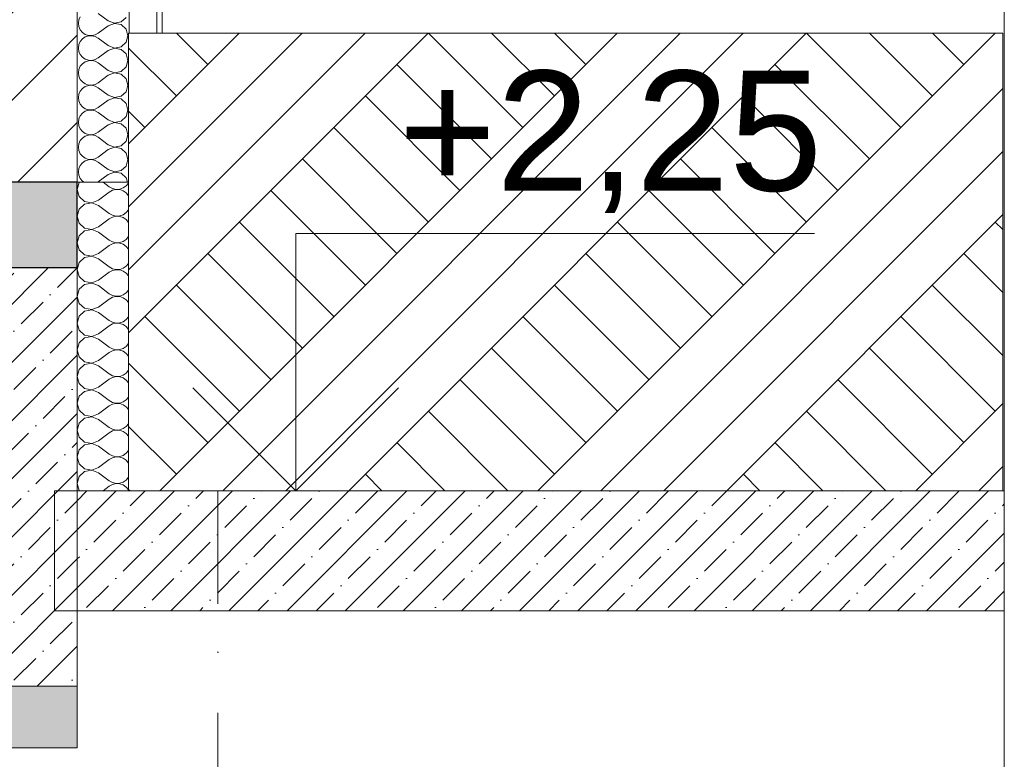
# Model space of a CAD drawing. Header units: millimetres. Extents: x -7244281 to -6598479, y 5719953 to 5938280.
# Tile 69 of 73: x -6659565 to -6656692, y 5729825 to 5731982. Entities that reach past the tile are written whole.
import ezdxf
from ezdxf.enums import TextEntityAlignment as Align

# ---------------------------------------------------------------- set-up
doc = ezdxf.new("R2010")
doc.units = ezdxf.units.MM
doc.header["$MEASUREMENT"] = 0
doc.set_wipeout_variables(frame=1)
doc.linetypes.add('Wipeout_Contour', pattern=[1000, 0, -1000])
doc.linetypes.add('Штрихпунктирная', pattern=[670.277762, 352.777767, -176.388884, 0, -141.111112])
for name, color, linetype, lineweight in [('0_Ном._пера__101', 252, 'Continuous', 0), ('0_Ном._пера__120', 7, 'Continuous', 0), ('0_Ном._пера__47', 7, 'Continuous', 5), ('АР-Перекрытия_Приямки.АР_Ном._пера__1', 7, 'Continuous', 30), ('АР-Стены_внешние_.АР_Ном._пера__1', 7, 'Continuous', 0), ('АР-Стены_Перегородки_межквартирные_200.АР_Ном._пера__1', 7, 'Continuous', 15), ('АР-Чертеж-Оси_Осевые размеры.АР_Ном._пера__120', 7, 'Continuous', 0), ('АР-Чертеж-Размеры.АР_Ном._пера__1', 7, 'Continuous', 0), ('Перекрытие_Ном._пера__1', 7, 'Continuous', 30), ('Перекрытие_Ном._пера__101', 252, 'Continuous', 0)]:
    doc.layers.add(name, color=color, linetype=linetype, lineweight=lineweight)
for name, color, linetype in [('АР-Перекрытия_Приямки.АР', 7, 'Continuous'), ('АР-Стены_внешние_.АР', 7, 'Continuous'), ('АР-Стены_Перегородки_межквартирные_200.АР', 7, 'Continuous'), ('АР-Чертеж-Оси_Осевые размеры.АР', 7, 'Continuous'), ('АР-Чертеж-Размеры.АР', 7, 'Continuous'), ('Перекрытие', 7, 'Continuous')]:
    doc.layers.add(name, color=color, linetype=linetype)
doc.layers.add('АР-Перекрытия_Приямки.АР_Ном._пера__161', color=7, linetype='Continuous', lineweight=13, true_color=0x6a6a6a)
doc.styles.add('РЎР“Р•РќР•Р\xa0Р\x98Р\xa0_РЎРўР\x98Р›Р¬_1', font='GOTHIC.TTF')
doc.styles.add('РЎР“Р•РќР•Р\xa0Р\x98Р\xa0_РЎРўР\x98Р›Р¬_5', font='arial.ttf')
doc.linetypes.add('Линия Разрыва (копия)-000', pattern='A,0,[2,21 РЎРµС‡РµРЅРёРµ Рђ-Рђ; Р‘-Р‘; Р’-Р’1.Shx,S=8.531746,R=0,X=0,Y=0],-1125,0', length=1125)
pattern_1 = [(45, (-6142404.15, 5728358.13), (-84.852814, 84.852814), []), (45, (-6142446.57, 5728400.55), (-84.852814, 84.852814), [90, -30, 0, -30])]

# ---------------------------------------------------------------- blocks, each defined once
blk = doc.blocks.new('Элемент Разреза_50_4', base_point=(-6142404.1, 5728358.1))
at = {"layer": 'Перекрытие_Ном._пера__101', "linetype": 'Continuous', "lineweight": 0}
h = blk.add_hatch(dxfattribs=at)
h.set_pattern_fill('ЖЕЛЕЗОБЕТОН__PROJECT__0004', color=252, style=0, pattern_type=2)
h.set_pattern_definition(pattern_1)
h.paths.add_polyline_path([(-6669702.5, 5731508.1), (-6669702.5, 5731258.1), (-6659398.2, 5731258.1), (-6659398.2, 5731508.1), (-6659599.7, 5731508.1), (-6666282.7, 5731508.1), (-6666432.7, 5731508.1), (-6669352.5, 5731508.1)])
at = {"layer": 'Перекрытие_Ном._пера__1', "color": 7, "linetype": 'Continuous', "lineweight": 30}
for p, q in [((-6659398.2, 5731508.1), (-6659398.2, 5731258.1)), ((-6659398.2, 5731258.1), (-6669702.5, 5731258.1))]:
    blk.add_line(p, q, dxfattribs=at)
at = {"layer": 'Перекрытие_Ном._пера__1', "color": 7, "linetype": 'Continuous', "lineweight": 30, "flags": 128}
blk.add_lwpolyline([(-6659398.2, 5731508.1), (-6659599.7, 5731508.1), (-6666282.7, 5731508.1), (-6666353.7, 5731508.1), (-6666393.7, 5731508.1), (-6666412.7, 5731508.1), (-6666432.7, 5731508.1), (-6669352.5, 5731508.1), (-6669502.5, 5731508.1), (-6669702.5, 5731508.1)], dxfattribs=at)
blk = doc.blocks.new('*X164', base_point=(-6142404.1, 5728358.1))
at = {"layer": 'АР-Стены_внешние_.АР_Ном._пера__1', "color": 7, "linetype": 'Continuous', "lineweight": 0}
for p, q in [((-6659388.3, 5731990.6), (-6659392.4, 5731981.4)), ((-6659307, 5731978.8), (-6659335.9, 5732000.5)), ((-6659269.2, 5731975.4), (-6659254.6, 5731988.7)), ((-6659392.4, 5731981.4), (-6659393.7, 5731971.6)), ((-6659393.7, 5731971.6), (-6659392.4, 5731961.7)), ((-6659392.4, 5731961.7), (-6659388.3, 5731952.6)), ((-6659307, 5731964.3), (-6659335.9, 5731942.7)), ((-6659307, 5731978.8), (-6659288.6, 5731971.7)), ((-6659288.6, 5731971.4), (-6659307, 5731964.3)), ((-6659288.6, 5731971.7), (-6659269.2, 5731975.4)), ((-6659269.2, 5731967.7), (-6659288.6, 5731971.4)), ((-6659254.6, 5731954.4), (-6659269.2, 5731967.7)), ((-6659388.3, 5731952.6), (-6659382, 5731944.9)), ((-6659382, 5731926), (-6659388.3, 5731918.3)), ((-6659382, 5731944.9), (-6659373.8, 5731939.2)), ((-6659373.8, 5731931.6), (-6659382, 5731926)), ((-6659373.8, 5731939.2), (-6659364.3, 5731936.1)), ((-6659364.3, 5731934.8), (-6659373.8, 5731931.6)), ((-6659364.3, 5731936.1), (-6659354.4, 5731935.6)), ((-6659354.4, 5731935.3), (-6659364.3, 5731934.8)), ((-6659354.4, 5731935.6), (-6659344.6, 5731937.8)), ((-6659344.6, 5731933), (-6659354.4, 5731935.3)), ((-6659344.6, 5731937.8), (-6659335.9, 5731942.7)), ((-6659335.9, 5731928.2), (-6659344.6, 5731933)), ((-6659307, 5731906.5), (-6659335.9, 5731928.2)), ((-6659249.2, 5731935.4), (-6659254.6, 5731954.4)), ((-6659254.6, 5731916.4), (-6659249.2, 5731935.4)), ((-6659392.4, 5731909.2), (-6659393.7, 5731899.3)), ((-6659393.7, 5731899.3), (-6659392.4, 5731889.4)), ((-6659388.3, 5731918.3), (-6659392.4, 5731909.2)), ((-6659307, 5731906.5), (-6659288.6, 5731899.4)), ((-6659288.6, 5731899.1), (-6659307, 5731892.1)), ((-6659288.6, 5731899.4), (-6659269.2, 5731903.1)), ((-6659269.2, 5731895.5), (-6659288.6, 5731899.1)), ((-6659269.2, 5731903.1), (-6659254.6, 5731916.4)), ((-6659392.4, 5731889.4), (-6659388.3, 5731880.3)), ((-6659388.3, 5731880.3), (-6659382, 5731872.6)), ((-6659382, 5731872.6), (-6659373.8, 5731867)), ((-6659344.6, 5731865.6), (-6659335.9, 5731870.4)), ((-6659307, 5731892.1), (-6659335.9, 5731870.4)), ((-6659254.6, 5731882.2), (-6659269.2, 5731895.5)), ((-6659249.2, 5731863.2), (-6659254.6, 5731882.2)), ((-6659388.3, 5731846), (-6659392.4, 5731836.9)), ((-6659382, 5731853.7), (-6659388.3, 5731846)), ((-6659373.8, 5731859.3), (-6659382, 5731853.7)), ((-6659373.8, 5731867), (-6659364.3, 5731863.8)), ((-6659364.3, 5731862.5), (-6659373.8, 5731859.3)), ((-6659364.3, 5731863.8), (-6659354.4, 5731863.3)), ((-6659354.4, 5731863), (-6659364.3, 5731862.5)), ((-6659354.4, 5731863.3), (-6659344.6, 5731865.6)), ((-6659344.6, 5731860.8), (-6659354.4, 5731863)), ((-6659335.9, 5731855.9), (-6659344.6, 5731860.8)), ((-6659307, 5731834.3), (-6659335.9, 5731855.9)), ((-6659269.2, 5731830.8), (-6659254.6, 5731844.2)), ((-6659254.6, 5731844.2), (-6659249.2, 5731863.2)), ((-6659392.4, 5731836.9), (-6659393.7, 5731827)), ((-6659393.7, 5731827), (-6659392.4, 5731817.1)), ((-6659392.4, 5731817.1), (-6659388.3, 5731808)), ((-6659307, 5731819.8), (-6659335.9, 5731798.1)), ((-6659307, 5731834.3), (-6659288.6, 5731827.2)), ((-6659288.6, 5731826.9), (-6659307, 5731819.8)), ((-6659288.6, 5731827.2), (-6659269.2, 5731830.8)), ((-6659269.2, 5731823.2), (-6659288.6, 5731826.9)), ((-6659254.6, 5731809.9), (-6659269.2, 5731823.2)), ((-6659388.3, 5731808), (-6659382, 5731800.4)), ((-6659382, 5731800.4), (-6659373.8, 5731794.7)), ((-6659373.8, 5731787.1), (-6659382, 5731781.4)), ((-6659373.8, 5731794.7), (-6659364.3, 5731791.5)), ((-6659364.3, 5731790.3), (-6659373.8, 5731787.1)), ((-6659364.3, 5731791.5), (-6659354.4, 5731791)), ((-6659354.4, 5731790.7), (-6659364.3, 5731790.3)), ((-6659354.4, 5731791), (-6659344.6, 5731793.3)), ((-6659344.6, 5731788.5), (-6659354.4, 5731790.7)), ((-6659344.6, 5731793.3), (-6659335.9, 5731798.1)), ((-6659335.9, 5731783.7), (-6659344.6, 5731788.5)), ((-6659307, 5731762), (-6659335.9, 5731783.7)), ((-6659249.2, 5731790.9), (-6659254.6, 5731809.9)), ((-6659254.6, 5731771.9), (-6659249.2, 5731790.9)), ((-6659392.4, 5731764.6), (-6659393.7, 5731754.8)), ((-6659393.7, 5731754.8), (-6659392.4, 5731744.9)), ((-6659388.3, 5731773.8), (-6659392.4, 5731764.6)), ((-6659382, 5731781.4), (-6659388.3, 5731773.8)), ((-6659307, 5731762), (-6659288.6, 5731754.9)), ((-6659288.6, 5731754.6), (-6659307, 5731747.5)), ((-6659288.6, 5731754.9), (-6659269.2, 5731758.6)), ((-6659269.2, 5731750.9), (-6659288.6, 5731754.6)), ((-6659269.2, 5731758.6), (-6659254.6, 5731771.9)), ((-6659392.4, 5731744.9), (-6659388.3, 5731735.8)), ((-6659388.3, 5731735.8), (-6659382, 5731728.1)), ((-6659382, 5731728.1), (-6659373.8, 5731722.4)), ((-6659344.6, 5731721), (-6659335.9, 5731725.8)), ((-6659307, 5731747.5), (-6659335.9, 5731725.8)), ((-6659254.6, 5731737.6), (-6659269.2, 5731750.9)), ((-6659249.2, 5731718.6), (-6659254.6, 5731737.6)), ((-6659388.3, 5731701.5), (-6659392.4, 5731692.4)), ((-6659382, 5731709.2), (-6659388.3, 5731701.5)), ((-6659373.8, 5731714.8), (-6659382, 5731709.2)), ((-6659373.8, 5731722.4), (-6659364.3, 5731719.2)), ((-6659364.3, 5731718), (-6659373.8, 5731714.8)), ((-6659364.3, 5731719.2), (-6659354.4, 5731718.8)), ((-6659354.4, 5731718.5), (-6659364.3, 5731718)), ((-6659354.4, 5731718.8), (-6659344.6, 5731721)), ((-6659344.6, 5731716.2), (-6659354.4, 5731718.5)), ((-6659335.9, 5731711.4), (-6659344.6, 5731716.2)), ((-6659307, 5731689.7), (-6659335.9, 5731711.4)), ((-6659269.2, 5731686.3), (-6659254.6, 5731699.6)), ((-6659254.6, 5731699.6), (-6659249.2, 5731718.6)), ((-6659392.4, 5731692.4), (-6659393.7, 5731682.5)), ((-6659393.7, 5731682.5), (-6659392.4, 5731672.6)), ((-6659392.4, 5731672.6), (-6659388.3, 5731663.5)), ((-6659307, 5731675.3), (-6659335.9, 5731653.6)), ((-6659307, 5731689.7), (-6659288.6, 5731682.6)), ((-6659288.6, 5731682.3), (-6659307, 5731675.3)), ((-6659288.6, 5731682.6), (-6659269.2, 5731686.3)), ((-6659269.2, 5731678.7), (-6659288.6, 5731682.3)), ((-6659254.6, 5731665.3), (-6659269.2, 5731678.7)), ((-6659388.3, 5731663.5), (-6659382, 5731655.8)), ((-6659382, 5731655.8), (-6659373.8, 5731650.2)), ((-6659373.8, 5731642.5), (-6659382, 5731636.9)), ((-6659373.8, 5731650.2), (-6659364.3, 5731647)), ((-6659364.3, 5731645.7), (-6659373.8, 5731642.5)), ((-6659364.3, 5731647), (-6659354.4, 5731646.5)), ((-6659354.4, 5731646.2), (-6659364.3, 5731645.7)), ((-6659354.4, 5731646.5), (-6659344.6, 5731648.8)), ((-6659344.6, 5731643.9), (-6659354.4, 5731646.2)), ((-6659344.6, 5731648.8), (-6659335.9, 5731653.6)), ((-6659335.9, 5731639.1), (-6659344.6, 5731643.9)), ((-6659307, 5731617.4), (-6659335.9, 5731639.1)), ((-6659249.2, 5731646.4), (-6659254.6, 5731665.3)), ((-6659254.6, 5731627.4), (-6659249.2, 5731646.4)), ((-6659392.4, 5731620.1), (-6659393.7, 5731610.2)), ((-6659393.7, 5731610.2), (-6659392.4, 5731600.3)), ((-6659388.3, 5731629.2), (-6659392.4, 5731620.1)), ((-6659382, 5731636.9), (-6659388.3, 5731629.2)), ((-6659307, 5731617.4), (-6659288.6, 5731610.4)), ((-6659288.6, 5731610.1), (-6659307, 5731603)), ((-6659288.6, 5731610.4), (-6659269.2, 5731614)), ((-6659269.2, 5731606.4), (-6659288.6, 5731610.1)), ((-6659269.2, 5731614), (-6659254.6, 5731627.4)), ((-6659392.4, 5731600.3), (-6659388.3, 5731591.2)), ((-6659388.3, 5731591.2), (-6659382, 5731583.5)), ((-6659382, 5731583.5), (-6659373.8, 5731577.9)), ((-6659344.6, 5731576.5), (-6659335.9, 5731581.3)), ((-6659307, 5731603), (-6659335.9, 5731581.3)), ((-6659254.6, 5731593.1), (-6659269.2, 5731606.4)), ((-6659249.2, 5731574.1), (-6659254.6, 5731593.1)), ((-6659388.3, 5731556.9), (-6659392.4, 5731547.8)), ((-6659382, 5731564.6), (-6659388.3, 5731556.9)), ((-6659373.8, 5731570.3), (-6659382, 5731564.6)), ((-6659373.8, 5731577.9), (-6659364.3, 5731574.7)), ((-6659364.3, 5731573.5), (-6659373.8, 5731570.3)), ((-6659364.3, 5731574.7), (-6659354.4, 5731574.2)), ((-6659354.4, 5731573.9), (-6659364.3, 5731573.5)), ((-6659354.4, 5731574.2), (-6659344.6, 5731576.5)), ((-6659344.6, 5731571.7), (-6659354.4, 5731573.9)), ((-6659335.9, 5731566.9), (-6659344.6, 5731571.7)), ((-6659307, 5731545.2), (-6659335.9, 5731566.9)), ((-6659269.2, 5731541.8), (-6659254.6, 5731555.1)), ((-6659254.6, 5731555.1), (-6659249.2, 5731574.1)), ((-6659392.4, 5731547.8), (-6659393.7, 5731537.9)), ((-6659393.7, 5731537.9), (-6659392.4, 5731528.1)), ((-6659392.4, 5731528.1), (-6659388.3, 5731519)), ((-6659307, 5731530.7), (-6659335.9, 5731509)), ((-6659307, 5731545.2), (-6659288.6, 5731538.1)), ((-6659288.6, 5731537.8), (-6659307, 5731530.7)), ((-6659288.6, 5731538.1), (-6659269.2, 5731541.8)), ((-6659269.2, 5731534.1), (-6659288.6, 5731537.8)), ((-6659254.6, 5731520.8), (-6659269.2, 5731534.1)), ((-6659388.3, 5731519), (-6659382, 5731511.3)), ((-6659382, 5731511.3), (-6659377.4, 5731508.1)), ((-6659337.6, 5731508.1), (-6659335.9, 5731509)), ((-6659251, 5731508.1), (-6659254.6, 5731520.8))]:
    blk.add_line(p, q, dxfattribs=at)
blk = doc.blocks.new('Элемент Разреза_56_4', base_point=(-6142404.1, 5728358.1))
at = {"layer": 'АР-Стены_внешние_.АР_Ном._пера__1', "color": 7, "linetype": 'Continuous', "lineweight": 0}
for p, q in [((-6659245.6, 5733700.6), (-6659245.6, 5731508.1)), ((-6659164.6, 5733700.6), (-6659164.6, 5731508.1)), ((-6659149.5, 5733700.6), (-6659149.5, 5731508.1))]:
    blk.add_line(p, q, dxfattribs=at)
at = {"layer": 'АР-Стены_внешние_.АР_Ном._пера__1', "color": 7, "linetype": 'Continuous', "lineweight": 0, "flags": 128}
blk.add_lwpolyline([(-6659149.5, 5731508.1), (-6659164.6, 5731508.1), (-6659245.6, 5731508.1), (-6659397.3, 5731508.1)], dxfattribs=at)
at = {"layer": 'АР-Стены_внешние_.АР', "lineweight": 0}
blk.add_blockref('*X164', (-6142404.1, 5728358.1), dxfattribs=at)
blk = doc.blocks.new('Элемент Разреза_62_4', base_point=(-6142404.1, 5728358.1))
at = {"layer": 'АР-Перекрытия_Приямки.АР_Ном._пера__161', "linetype": 'Continuous', "lineweight": 13, "true_color": 0x6a6a6a}
h = blk.add_hatch(dxfattribs=at)
h.set_pattern_fill('ЖЕЛЕЗОБЕТОН__PROJECT__0004', color=251, style=0, pattern_type=2)
h.set_pattern_definition(pattern_1)
h.paths.add_polyline_path([(-6669752.5, 5729858.1), (-6659397.4, 5729858.1), (-6659397.4, 5730038.1), (-6669752.5, 5730038.1)])
at = {"layer": 'АР-Перекрытия_Приямки.АР_Ном._пера__1', "color": 7, "linetype": 'Continuous', "lineweight": 13}
for p, q in [((-6659397.4, 5730038.1), (-6669752.5, 5730038.1)), ((-6659397.4, 5730038.1), (-6659397.4, 5729858.1)), ((-6659397.4, 5729858.1), (-6664987.5, 5729858.1))]:
    blk.add_line(p, q, dxfattribs=at)
blk = doc.blocks.new('Элемент Разреза_66_4', base_point=(-6142404.1, 5728358.1))
at = {"layer": 'АР-Стены_Перегородки_межквартирные_200.АР', "linetype": 'Continuous', "lineweight": 0, "true_color": 0x000000}
h = blk.add_hatch(dxfattribs=at)
h.set_pattern_fill('БЛОКИ_БЕТОННЫЕ_ЭФФЕКТИВН_7D', color=18, style=0, pattern_type=2)
h.set_pattern_definition([(45, (-6142404.15, 5728358.13), (-127.27922, 127.27922), [])])
h.paths.add_polyline_path([(-6659599.7, 5733700.6), (-6659599.7, 5731508.1), (-6659397.3, 5731508.1), (-6659397.3, 5733700.6)])
at = {"layer": 'АР-Стены_Перегородки_межквартирные_200.АР_Ном._пера__1', "color": 7, "linetype": 'Continuous', "lineweight": 15}
for p, q in [((-6659397.3, 5733700.6), (-6659397.3, 5731508.1)), ((-6659397.3, 5731508.1), (-6659398.2, 5731508.1))]:
    blk.add_line(p, q, dxfattribs=at)
blk = doc.blocks.new('Элемент Разреза_81_4', base_point=(-6142404.1, 5728358.1))
at = {"layer": 'АР-Перекрытия_Приямки.АР_Ном._пера__161', "linetype": 'Continuous', "lineweight": 13, "true_color": 0x6a6a6a}
h = blk.add_hatch(dxfattribs=at)
h.set_pattern_fill('ЖЕЛЕЗОБЕТОН__PROJECT__0004', color=251, style=0, pattern_type=2)
h.set_pattern_definition(pattern_1)
h.paths.add_polyline_path([(-6659397.4, 5730608.1), (-6659397.4, 5730258.1), (-6656691.7, 5730258.1), (-6656691.7, 5730608.1)])
at = {"layer": 'АР-Перекрытия_Приямки.АР_Ном._пера__1', "color": 7, "linetype": 'Continuous', "lineweight": 0}
for p, q in [((-6659463.9, 5730608.1), (-6659397.4, 5730608.1)), ((-6659463.9, 5730258.1), (-6659463.9, 5730608.1)), ((-6659463.9, 5730258.1), (-6659397.4, 5730258.1))]:
    blk.add_line(p, q, dxfattribs=at)
at = {"layer": 'АР-Перекрытия_Приямки.АР_Ном._пера__1', "color": 7, "linetype": 'Continuous', "lineweight": 13}
for p, q in [((-6659397.4, 5730608.1), (-6659397.4, 5730258.1)), ((-6656691.7, 5730608.1), (-6659397.4, 5730608.1)), ((-6656691.7, 5730258.1), (-6659397.4, 5730258.1))]:
    blk.add_line(p, q, dxfattribs=at)
blk = doc.blocks.new('Стандартный Маркер Сетки[24]_4', base_point=(-6658987.5, 5730608.1))
at = {"layer": 'АР-Чертеж-Оси_Осевые размеры.АР_Ном._пера__120', "color": 7, "linetype": 'Штрихпунктирная', "lineweight": 0}
blk.add_line((-6658987.5, 5729608.1), (-6658987.5, 5730608.1), dxfattribs=at)
at = {"layer": 'АР-Чертеж-Оси_Осевые размеры.АР_Ном._пера__120', "color": 7, "lineweight": 0, "style": 'РЎР“Р•РќР•Р\xa0Р\x98Р\xa0_РЎРўР\x98Р›Р¬_1'}
blk.add_attdef('AC_MarkerText_1', text='', height=350, rotation=360, dxfattribs=at).set_placement((-6658987.5, 5720641.5), align=Align.TOP_CENTER)
blk = doc.blocks.new('*X202', base_point=(-6142404.1, 5728358.1))
at = {"layer": '0_Ном._пера__120', "color": 7, "linetype": 'Continuous', "lineweight": 0}
for p, q in [((-6659391.5, 5731507.6), (-6659397.3, 5731487.1)), ((-6659390.9, 5731508.1), (-6659391.5, 5731507.6)), ((-6659321.5, 5731508.1), (-6659303.8, 5731494.8)), ((-6659262.9, 5731491.2), (-6659254.1, 5731497.3)), ((-6659254.1, 5731497.3), (-6659247.3, 5731505.4)), ((-6659397.3, 5731487.1), (-6659391.5, 5731466.6)), ((-6659391.5, 5731466.6), (-6659375.8, 5731452.2)), ((-6659335, 5731455.9), (-6659303.8, 5731479.3)), ((-6659303.8, 5731494.8), (-6659294.3, 5731489.6)), ((-6659294.3, 5731484.5), (-6659303.8, 5731479.3)), ((-6659294.3, 5731489.6), (-6659283.9, 5731487.2)), ((-6659283.9, 5731486.9), (-6659294.3, 5731484.5)), ((-6659283.9, 5731487.2), (-6659273.1, 5731487.7)), ((-6659273.1, 5731486.4), (-6659283.9, 5731486.9)), ((-6659273.1, 5731487.7), (-6659262.9, 5731491.2)), ((-6659262.9, 5731482.9), (-6659273.1, 5731486.4)), ((-6659254.1, 5731476.8), (-6659262.9, 5731482.9)), ((-6659247.3, 5731468.7), (-6659254.1, 5731476.8)), ((-6659375.8, 5731443.9), (-6659391.5, 5731429.6)), ((-6659375.8, 5731452.2), (-6659354.9, 5731448.2)), ((-6659354.9, 5731447.9), (-6659375.8, 5731443.9)), ((-6659354.9, 5731448.2), (-6659335, 5731455.9)), ((-6659335, 5731440.3), (-6659354.9, 5731447.9)), ((-6659335, 5731440.3), (-6659303.8, 5731416.9)), ((-6659391.5, 5731429.6), (-6659397.3, 5731409.1)), ((-6659397.3, 5731409.1), (-6659391.5, 5731388.6)), ((-6659303.8, 5731416.9), (-6659294.3, 5731411.7)), ((-6659294.3, 5731411.7), (-6659283.9, 5731409.2)), ((-6659283.9, 5731408.9), (-6659294.3, 5731406.5)), ((-6659283.9, 5731409.2), (-6659273.1, 5731409.7)), ((-6659273.1, 5731408.4), (-6659283.9, 5731408.9)), ((-6659273.1, 5731409.7), (-6659262.9, 5731413.2)), ((-6659262.9, 5731413.2), (-6659254.1, 5731419.3)), ((-6659254.1, 5731419.3), (-6659247.3, 5731427.4)), ((-6659391.5, 5731388.6), (-6659375.8, 5731374.2)), ((-6659335, 5731377.9), (-6659303.8, 5731401.3)), ((-6659294.3, 5731406.5), (-6659303.8, 5731401.3)), ((-6659262.9, 5731404.9), (-6659273.1, 5731408.4)), ((-6659254.1, 5731398.9), (-6659262.9, 5731404.9)), ((-6659247.3, 5731390.8), (-6659254.1, 5731398.9)), ((-6659391.5, 5731351.6), (-6659397.3, 5731331.1)), ((-6659375.8, 5731366), (-6659391.5, 5731351.6)), ((-6659375.8, 5731374.2), (-6659354.9, 5731370.2)), ((-6659354.9, 5731369.9), (-6659375.8, 5731366)), ((-6659354.9, 5731370.2), (-6659335, 5731377.9)), ((-6659335, 5731362.3), (-6659354.9, 5731369.9)), ((-6659335, 5731362.3), (-6659303.8, 5731338.9)), ((-6659397.3, 5731331.1), (-6659391.5, 5731310.6)), ((-6659335, 5731299.9), (-6659303.8, 5731323.3)), ((-6659303.8, 5731338.9), (-6659294.3, 5731333.7)), ((-6659294.3, 5731328.5), (-6659303.8, 5731323.3)), ((-6659294.3, 5731333.7), (-6659283.9, 5731331.2)), ((-6659283.9, 5731330.9), (-6659294.3, 5731328.5)), ((-6659283.9, 5731331.2), (-6659273.1, 5731331.8)), ((-6659273.1, 5731330.4), (-6659283.9, 5731330.9)), ((-6659273.1, 5731331.8), (-6659262.9, 5731335.2)), ((-6659262.9, 5731327), (-6659273.1, 5731330.4)), ((-6659262.9, 5731335.2), (-6659254.1, 5731341.3)), ((-6659254.1, 5731320.9), (-6659262.9, 5731327)), ((-6659254.1, 5731341.3), (-6659247.3, 5731349.4)), ((-6659391.5, 5731310.6), (-6659375.8, 5731296.2)), ((-6659375.8, 5731296.2), (-6659354.9, 5731292.2)), ((-6659354.9, 5731292.2), (-6659335, 5731299.9)), ((-6659247.3, 5731312.8), (-6659254.1, 5731320.9)), ((-6659391.5, 5731273.6), (-6659397.3, 5731253.1)), ((-6659375.8, 5731288), (-6659391.5, 5731273.6)), ((-6659354.9, 5731291.9), (-6659375.8, 5731288)), ((-6659335, 5731284.3), (-6659354.9, 5731291.9)), ((-6659335, 5731284.3), (-6659303.8, 5731260.9)), ((-6659254.1, 5731263.3), (-6659247.3, 5731271.4)), ((-6659397.3, 5731253.1), (-6659391.5, 5731232.6)), ((-6659335, 5731221.9), (-6659303.8, 5731245.3)), ((-6659303.8, 5731260.9), (-6659294.3, 5731255.7)), ((-6659294.3, 5731250.5), (-6659303.8, 5731245.3)), ((-6659294.3, 5731255.7), (-6659283.9, 5731253.3)), ((-6659283.9, 5731252.9), (-6659294.3, 5731250.5)), ((-6659283.9, 5731253.3), (-6659273.1, 5731253.8)), ((-6659273.1, 5731252.4), (-6659283.9, 5731252.9)), ((-6659273.1, 5731253.8), (-6659262.9, 5731257.2)), ((-6659262.9, 5731249), (-6659273.1, 5731252.4)), ((-6659262.9, 5731257.2), (-6659254.1, 5731263.3)), ((-6659254.1, 5731242.9), (-6659262.9, 5731249)), ((-6659247.3, 5731234.8), (-6659254.1, 5731242.9)), ((-6659391.5, 5731232.6), (-6659375.8, 5731218.2)), ((-6659375.8, 5731210), (-6659391.5, 5731195.6)), ((-6659375.8, 5731218.2), (-6659354.9, 5731214.3)), ((-6659354.9, 5731213.9), (-6659375.8, 5731210)), ((-6659354.9, 5731214.3), (-6659335, 5731221.9)), ((-6659335, 5731206.3), (-6659354.9, 5731213.9)), ((-6659391.5, 5731195.6), (-6659397.3, 5731175.1)), ((-6659335, 5731206.3), (-6659303.8, 5731182.9)), ((-6659303.8, 5731182.9), (-6659294.3, 5731177.7)), ((-6659273.1, 5731175.8), (-6659262.9, 5731179.2)), ((-6659262.9, 5731179.2), (-6659254.1, 5731185.3)), ((-6659254.1, 5731185.3), (-6659247.3, 5731193.4)), ((-6659397.3, 5731175.1), (-6659391.5, 5731154.6)), ((-6659391.5, 5731154.6), (-6659375.8, 5731140.2)), ((-6659335, 5731143.9), (-6659303.8, 5731167.3)), ((-6659294.3, 5731172.5), (-6659303.8, 5731167.3)), ((-6659294.3, 5731177.7), (-6659283.9, 5731175.3)), ((-6659283.9, 5731174.9), (-6659294.3, 5731172.5)), ((-6659283.9, 5731175.3), (-6659273.1, 5731175.8)), ((-6659273.1, 5731174.4), (-6659283.9, 5731174.9)), ((-6659262.9, 5731171), (-6659273.1, 5731174.4)), ((-6659254.1, 5731164.9), (-6659262.9, 5731171)), ((-6659247.3, 5731156.8), (-6659254.1, 5731164.9)), ((-6659375.8, 5731132), (-6659391.5, 5731117.6)), ((-6659375.8, 5731140.2), (-6659354.9, 5731136.3)), ((-6659354.9, 5731136), (-6659375.8, 5731132)), ((-6659354.9, 5731136.3), (-6659335, 5731143.9)), ((-6659335, 5731128.3), (-6659354.9, 5731136)), ((-6659335, 5731128.3), (-6659303.8, 5731104.9)), ((-6659391.5, 5731117.6), (-6659397.3, 5731097.1)), ((-6659397.3, 5731097.1), (-6659391.5, 5731076.6)), ((-6659303.8, 5731104.9), (-6659294.3, 5731099.7)), ((-6659294.3, 5731094.5), (-6659303.8, 5731089.3)), ((-6659294.3, 5731099.7), (-6659283.9, 5731097.3)), ((-6659283.9, 5731097), (-6659294.3, 5731094.5)), ((-6659283.9, 5731097.3), (-6659273.1, 5731097.8)), ((-6659273.1, 5731096.4), (-6659283.9, 5731097)), ((-6659273.1, 5731097.8), (-6659262.9, 5731101.2)), ((-6659262.9, 5731093), (-6659273.1, 5731096.4)), ((-6659262.9, 5731101.2), (-6659254.1, 5731107.3)), ((-6659254.1, 5731086.9), (-6659262.9, 5731093)), ((-6659254.1, 5731107.3), (-6659247.3, 5731115.4)), ((-6659391.5, 5731076.6), (-6659375.8, 5731062.2)), ((-6659354.9, 5731058.3), (-6659335, 5731065.9)), ((-6659335, 5731065.9), (-6659303.8, 5731089.3)), ((-6659247.3, 5731078.8), (-6659254.1, 5731086.9)), ((-6659391.5, 5731039.6), (-6659397.3, 5731019.1)), ((-6659375.8, 5731054), (-6659391.5, 5731039.6)), ((-6659375.8, 5731062.2), (-6659354.9, 5731058.3)), ((-6659354.9, 5731058), (-6659375.8, 5731054)), ((-6659335, 5731050.3), (-6659354.9, 5731058)), ((-6659335, 5731050.3), (-6659303.8, 5731026.9)), ((-6659254.1, 5731029.3), (-6659247.3, 5731037.4)), ((-6659397.3, 5731019.1), (-6659391.5, 5730998.6)), ((-6659335, 5730987.9), (-6659303.8, 5731011.3)), ((-6659303.8, 5731026.9), (-6659294.3, 5731021.7)), ((-6659294.3, 5731016.5), (-6659303.8, 5731011.3)), ((-6659294.3, 5731021.7), (-6659283.9, 5731019.3)), ((-6659283.9, 5731019), (-6659294.3, 5731016.5)), ((-6659283.9, 5731019.3), (-6659273.1, 5731019.8)), ((-6659273.1, 5731018.5), (-6659283.9, 5731019)), ((-6659273.1, 5731019.8), (-6659262.9, 5731023.3)), ((-6659262.9, 5731015), (-6659273.1, 5731018.5)), ((-6659262.9, 5731023.3), (-6659254.1, 5731029.3)), ((-6659254.1, 5731008.9), (-6659262.9, 5731015)), ((-6659247.3, 5731000.8), (-6659254.1, 5731008.9)), ((-6659391.5, 5730998.6), (-6659375.8, 5730984.3)), ((-6659375.8, 5730984.3), (-6659354.9, 5730980.3)), ((-6659354.9, 5730980), (-6659375.8, 5730976)), ((-6659354.9, 5730980.3), (-6659335, 5730987.9)), ((-6659335, 5730972.3), (-6659354.9, 5730980)), ((-6659391.5, 5730961.6), (-6659397.3, 5730941.1)), ((-6659375.8, 5730976), (-6659391.5, 5730961.6)), ((-6659335, 5730972.3), (-6659303.8, 5730948.9)), ((-6659303.8, 5730948.9), (-6659294.3, 5730943.7)), ((-6659262.9, 5730945.3), (-6659254.1, 5730951.4)), ((-6659254.1, 5730951.4), (-6659247.3, 5730959.5)), ((-6659397.3, 5730941.1), (-6659391.5, 5730920.6)), ((-6659391.5, 5730920.6), (-6659375.8, 5730906.3)), ((-6659335, 5730910), (-6659303.8, 5730933.3)), ((-6659294.3, 5730938.6), (-6659303.8, 5730933.3)), ((-6659294.3, 5730943.7), (-6659283.9, 5730941.3)), ((-6659283.9, 5730941), (-6659294.3, 5730938.6)), ((-6659283.9, 5730941.3), (-6659273.1, 5730941.8)), ((-6659273.1, 5730940.5), (-6659283.9, 5730941)), ((-6659273.1, 5730941.8), (-6659262.9, 5730945.3)), ((-6659262.9, 5730937), (-6659273.1, 5730940.5)), ((-6659254.1, 5730930.9), (-6659262.9, 5730937)), ((-6659247.3, 5730922.8), (-6659254.1, 5730930.9)), ((-6659375.8, 5730898), (-6659391.5, 5730883.7)), ((-6659375.8, 5730906.3), (-6659354.9, 5730902.3)), ((-6659354.9, 5730902), (-6659375.8, 5730898)), ((-6659354.9, 5730902.3), (-6659335, 5730910)), ((-6659335, 5730894.4), (-6659354.9, 5730902)), ((-6659335, 5730894.4), (-6659303.8, 5730871)), ((-6659391.5, 5730883.7), (-6659397.3, 5730863.2)), ((-6659397.3, 5730863.2), (-6659391.5, 5730842.7)), ((-6659303.8, 5730871), (-6659294.3, 5730865.8)), ((-6659294.3, 5730865.8), (-6659283.9, 5730863.3)), ((-6659283.9, 5730863), (-6659294.3, 5730860.6)), ((-6659283.9, 5730863.3), (-6659273.1, 5730863.8)), ((-6659273.1, 5730862.5), (-6659283.9, 5730863)), ((-6659273.1, 5730863.8), (-6659262.9, 5730867.3)), ((-6659262.9, 5730867.3), (-6659254.1, 5730873.4)), ((-6659254.1, 5730873.4), (-6659247.3, 5730881.5)), ((-6659391.5, 5730842.7), (-6659375.8, 5730828.3)), ((-6659335, 5730832), (-6659303.8, 5730855.4)), ((-6659294.3, 5730860.6), (-6659303.8, 5730855.4)), ((-6659262.9, 5730859), (-6659273.1, 5730862.5)), ((-6659254.1, 5730853), (-6659262.9, 5730859)), ((-6659247.3, 5730844.8), (-6659254.1, 5730853)), ((-6659391.5, 5730805.7), (-6659397.3, 5730785.2)), ((-6659375.8, 5730820.1), (-6659391.5, 5730805.7)), ((-6659375.8, 5730828.3), (-6659354.9, 5730824.3)), ((-6659354.9, 5730824), (-6659375.8, 5730820.1)), ((-6659354.9, 5730824.3), (-6659335, 5730832)), ((-6659335, 5730816.4), (-6659354.9, 5730824)), ((-6659335, 5730816.4), (-6659303.8, 5730793)), ((-6659397.3, 5730785.2), (-6659391.5, 5730764.7)), ((-6659335, 5730754), (-6659303.8, 5730777.4)), ((-6659303.8, 5730793), (-6659294.3, 5730787.8)), ((-6659294.3, 5730782.6), (-6659303.8, 5730777.4)), ((-6659294.3, 5730787.8), (-6659283.9, 5730785.3)), ((-6659283.9, 5730785), (-6659294.3, 5730782.6)), ((-6659283.9, 5730785.3), (-6659273.1, 5730785.9)), ((-6659273.1, 5730784.5), (-6659283.9, 5730785)), ((-6659273.1, 5730785.9), (-6659262.9, 5730789.3)), ((-6659262.9, 5730781.1), (-6659273.1, 5730784.5)), ((-6659262.9, 5730789.3), (-6659254.1, 5730795.4)), ((-6659254.1, 5730775), (-6659262.9, 5730781.1)), ((-6659254.1, 5730795.4), (-6659247.3, 5730803.5)), ((-6659391.5, 5730764.7), (-6659375.8, 5730750.3)), ((-6659375.8, 5730750.3), (-6659354.9, 5730746.3)), ((-6659354.9, 5730746.3), (-6659335, 5730754)), ((-6659247.3, 5730766.9), (-6659254.1, 5730775)), ((-6659391.5, 5730727.7), (-6659397.3, 5730707.2)), ((-6659375.8, 5730742.1), (-6659391.5, 5730727.7)), ((-6659354.9, 5730746), (-6659375.8, 5730742.1)), ((-6659335, 5730738.4), (-6659354.9, 5730746)), ((-6659335, 5730738.4), (-6659303.8, 5730715)), ((-6659254.1, 5730717.4), (-6659247.3, 5730725.5)), ((-6659397.3, 5730707.2), (-6659391.5, 5730686.7)), ((-6659335, 5730676), (-6659303.8, 5730699.4)), ((-6659303.8, 5730715), (-6659294.3, 5730709.8)), ((-6659294.3, 5730704.6), (-6659303.8, 5730699.4)), ((-6659294.3, 5730709.8), (-6659283.9, 5730707.3)), ((-6659283.9, 5730707), (-6659294.3, 5730704.6)), ((-6659283.9, 5730707.3), (-6659273.1, 5730707.9)), ((-6659273.1, 5730706.5), (-6659283.9, 5730707)), ((-6659273.1, 5730707.9), (-6659262.9, 5730711.3)), ((-6659262.9, 5730703.1), (-6659273.1, 5730706.5)), ((-6659262.9, 5730711.3), (-6659254.1, 5730717.4)), ((-6659254.1, 5730697), (-6659262.9, 5730703.1)), ((-6659247.3, 5730688.9), (-6659254.1, 5730697)), ((-6659391.5, 5730686.7), (-6659375.8, 5730672.3)), ((-6659375.8, 5730664.1), (-6659391.5, 5730649.7)), ((-6659375.8, 5730672.3), (-6659354.9, 5730668.4)), ((-6659354.9, 5730668), (-6659375.8, 5730664.1)), ((-6659354.9, 5730668.4), (-6659335, 5730676)), ((-6659335, 5730660.4), (-6659354.9, 5730668)), ((-6659391.5, 5730649.7), (-6659397.3, 5730629.2)), ((-6659335, 5730660.4), (-6659303.8, 5730637)), ((-6659303.8, 5730637), (-6659294.3, 5730631.8)), ((-6659273.1, 5730629.9), (-6659262.9, 5730633.3)), ((-6659262.9, 5730633.3), (-6659254.1, 5730639.4)), ((-6659254.1, 5730639.4), (-6659247.3, 5730647.5)), ((-6659397.3, 5730629.2), (-6659391.5, 5730608.7)), ((-6659391.5, 5730608.7), (-6659390.9, 5730608.1)), ((-6659321.5, 5730608.1), (-6659303.8, 5730621.4)), ((-6659294.3, 5730626.6), (-6659303.8, 5730621.4)), ((-6659294.3, 5730631.8), (-6659283.9, 5730629.4)), ((-6659283.9, 5730629), (-6659294.3, 5730626.6)), ((-6659283.9, 5730629.4), (-6659273.1, 5730629.9)), ((-6659273.1, 5730628.5), (-6659283.9, 5730629)), ((-6659262.9, 5730625.1), (-6659273.1, 5730628.5)), ((-6659254.1, 5730619), (-6659262.9, 5730625.1)), ((-6659247.3, 5730610.9), (-6659254.1, 5730619))]:
    blk.add_line(p, q, dxfattribs=at)
blk = doc.blocks.new('Штриховка_7_4', base_point=(-6142404.1, 5728358.1))
at = {"color": 254, "linetype": 'Wipeout_Contour', "lineweight": 0, "ltscale": 35143500.44994846}
blk.add_wipeout([(-6659397.3, 5731508.1), (-6659397.3, 5730608.1), (-6659247.3, 5730608.1), (-6659247.3, 5731508.1)], dxfattribs=at)
at = {"layer": '0_Ном._пера__120', "color": 7, "linetype": 'Continuous', "lineweight": 5, "flags": 128}
blk.add_lwpolyline([(-6659397.3, 5731508.1), (-6659397.3, 5730608.1), (-6659247.3, 5730608.1), (-6659247.3, 5731508.1)], close=True, dxfattribs=at)
at = {"layer": '0_Ном._пера__120', "color": 7, "linetype": 'Continuous', "lineweight": 0}
blk.add_blockref('*X202', (-6142404.1, 5728358.1), dxfattribs=at)
blk = doc.blocks.new('Линейный Размер_19_4', base_point=(-6658759.8, 5730608.1))
at = {"layer": 'АР-Чертеж-Размеры.АР_Ном._пера__1', "color": 7, "linetype": 'Continuous', "lineweight": 15}
for p, q in [((-6658759.8, 5730608.1), (-6658759.8, 5731358.1)), ((-6658759.8, 5731358.1), (-6657245.3, 5731358.1)), ((-6658759.8, 5730608.1), (-6659059.8, 5730908.1)), ((-6658459.8, 5730908.1), (-6658759.8, 5730608.1))]:
    blk.add_line(p, q, dxfattribs=at)
at = {"layer": 'АР-Чертеж-Размеры.АР_Ном._пера__1', "color": 7, "linetype": 'Continuous', "lineweight": 0}
for q in [(-6658984.8, 5730608.1), (-6658534.8, 5730608.1)]:
    blk.add_line((-6658759.8, 5730608.1), q, dxfattribs=at)
at = {"layer": 'АР-Чертеж-Размеры.АР_Ном._пера__1', "color": 7, "lineweight": 0, "insert": (-6658459.8, 5731418.1), "char_height": 350, "attachment_point": 7, "style": 'РЎР“Р•РќР•Р\xa0Р\x98Р\xa0_РЎРўР\x98Р›Р¬_5'}
blk.add_mtext('\\A1;{\\pql;\\fArial|b0|i0|c204|p0;\\W1.000000;+2,25}', dxfattribs=at)

msp = doc.modelspace()

# ---------------------------------------------------------------- hatches: boundary and pattern name
at = {"layer": '0_Ном._пера__101', "linetype": 'Continuous', "lineweight": 0}
h = msp.add_hatch(dxfattribs=at)
h.set_pattern_fill('ЖЕЛЕЗОБЕТОН__PROJECT__0004', color=252, style=0, pattern_type=2)
h.set_pattern_definition(pattern_1)
h.paths.add_polyline_path([(-6659647.706, 5731258.126), (-6659397.508, 5731258.126), (-6659397.361, 5730038.126), (-6659647.559, 5730038.096)])

# ---------------------------------------------------------------- linework, layer by layer
at = {"layer": '0_Ном._пера__47', "color": 7, "linetype": 'Continuous', "lineweight": 5, "flags": 128}
msp.add_lwpolyline([(-6659647.706, 5731258.126), (-6659397.508, 5731258.126), (-6659397.361, 5730038.126), (-6659647.559, 5730038.096)], close=True, dxfattribs=at)

# ---------------------------------------------------------------- block references
at = {"layer": 'АР-Перекрытия_Приямки.АР', "lineweight": 0}
for name in ['Элемент Разреза_81_4', 'Элемент Разреза_62_4']:
    msp.add_blockref(name, (-6142404.146, 5728358.128), dxfattribs=at)
at = {"layer": 'АР-Стены_внешние_.АР', "lineweight": 0}
msp.add_blockref('Элемент Разреза_56_4', (-6142404.146, 5728358.128), dxfattribs=at)
at = {"layer": 'АР-Стены_Перегородки_межквартирные_200.АР', "lineweight": 0}
msp.add_blockref('Элемент Разреза_66_4', (-6142404.146, 5728358.128), dxfattribs=at)
at = {"layer": 'АР-Чертеж-Оси_Осевые размеры.АР', "color": 8, "linetype": 'Continuous', "lineweight": 15}
msp.add_blockref('Стандартный Маркер Сетки[24]_4', (-6658987.489, 5730608.128), dxfattribs=at)
at = {"layer": 'Перекрытие', "lineweight": 0}
msp.add_blockref('Элемент Разреза_50_4', (-6142404.146, 5728358.128), dxfattribs=at)

# ---------------------------------------------------------------- next in the draw order: wipeouts: each hides what was drawn before it
at = {"color": 254, "linetype": 'Wipeout_Contour', "lineweight": 0, "ltscale": 43926084.92157692}
msp.add_wipeout([(-6659247.346, 5731943.012), (-6656696.102, 5731943.012), (-6656696.102, 5730608.128), (-6659247.346, 5730608.128), (-6659247.346, 5731508.128)], dxfattribs=at)

# ---------------------------------------------------------------- next in the draw order: hatches: boundary and pattern name
at = {"layer": '0_Ном._пера__120', "linetype": 'Continuous', "lineweight": 0}
h = msp.add_hatch(dxfattribs=at)
h.set_pattern_fill('ГРУНТ_02_0004', style=0, pattern_type=2)
h.set_pattern_definition([(45, (-6142404.15, 5728358.13), (-275.77163, 275.77163), []), (45, (-6142496.1, 5728450.05), (-551.5433, 551.5433), []), (45, (-6142588, 5728542), (-551.5433, 551.5433), []), (135, (-6142679.92, 5728633.9), (91.923878, 91.923878), [389.99999, -389.99999])])
h.paths.add_polyline_path([(-6659247.346, 5731943.012), (-6656696.102, 5731943.012), (-6656696.102, 5730608.128), (-6659247.346, 5730608.128), (-6659247.346, 5731508.128)])

# ---------------------------------------------------------------- next in the draw order: linework, layer by layer
at = {"layer": '0_Ном._пера__120', "color": 7, "linetype": 'Линия Разрыва (копия)-000', "lineweight": 0}
msp.add_line((-6656691.693, 5732280.912), (-6656691.693, 5722812.868), dxfattribs=at)
at = {"layer": '0_Ном._пера__47', "color": 7, "linetype": 'Continuous', "lineweight": 5, "flags": 128}
msp.add_lwpolyline([(-6659247.346, 5731943.012), (-6656696.102, 5731943.012), (-6656696.102, 5730608.128), (-6659247.346, 5730608.128), (-6659247.346, 5731508.128)], close=True, dxfattribs=at)

# ---------------------------------------------------------------- next in the draw order: block references
at = {"layer": 'АР-Чертеж-Размеры.АР', "color": 7, "linetype": 'Continuous', "lineweight": 0}
msp.add_blockref('Линейный Размер_19_4', (-6658759.819, 5730608.128), dxfattribs=at)

# ---------------------------------------------------------------- next in the draw order: block references
at = {"layer": '0_Ном._пера__120', "color": 7, "linetype": 'Continuous', "lineweight": 0}
msp.add_blockref('Штриховка_7_4', (-6142404.146, 5728358.128), dxfattribs=at)

doc.saveas('drawing.dxf')
